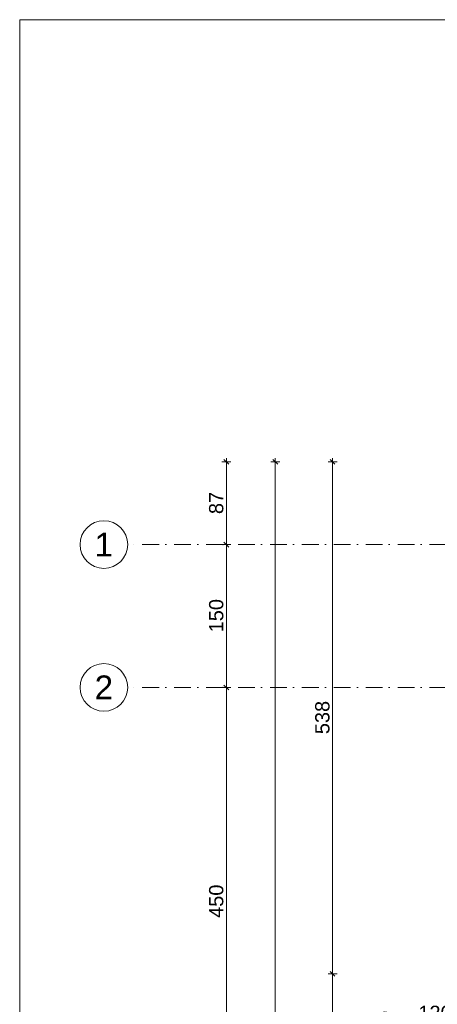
# Model space of a CAD drawing. Header units: millimetres. Extents: x -126905 to -83905, y -179170 to 5194.
# Tile 11 of 56: x -126905 to -122518, y -96696 to -86352. Entities that reach past the tile are written whole.
import ezdxf
from ezdxf.enums import TextEntityAlignment as Align

# ---------------------------------------------------------------- set-up
doc = ezdxf.new("R2010")
doc.units = ezdxf.units.MM
doc.header["$MEASUREMENT"] = 0
doc.linetypes.add('Kropki i Kreski', pattern=[335.138881, 176.388884, -88.194442, 0, -70.555556])
for name, color, linetype in [('Nowe_Konstrukcja - Ściany zew', 7, 'Continuous'), ('Nowe_Osie', 7, 'Continuous'), ('Nowe_Wymiarowanie - Ogólne', 7, 'Continuous'), ('Nowe_Znaczniki okien Archicada', 7, 'Continuous')]:
    doc.layers.add(name, color=color, linetype=linetype)
for name, color, linetype, lineweight in [('Nowe_Osie_Nr_pióra__3', 7, 'Continuous', 13), ('Nowe_Osie_Nr_pióra__4', 8, 'Continuous', 13), ('Nowe_Wymiarowanie - Ogólne_Nr_pióra__42', 8, 'Continuous', 25), ('Nowe_zagospodarowanie_Nr_pióra__21', 7, 'Continuous', 20), ('Nowe_Znaczniki okien Archicada_Nr_pióra__2', 8, 'Continuous', 15), ('Nowe_Znaczniki okien Archicada_Nr_pióra__7', 7, 'Continuous', 35)]:
    doc.layers.add(name, color=color, linetype=linetype, lineweight=lineweight)
doc.layers.add('Nowe_Wymiarowanie - Ogólne_Nr_pióra__81', color=7, linetype='Continuous', lineweight=13, true_color=0x6a6a6a)
doc.layers.add('Nowe_Znaczniki okien Archicada_Nr_pióra__81', color=7, linetype='Continuous', lineweight=13, true_color=0x6a6a6a)
doc.styles.add('STYL_AUTOMATYCZNY_1', font='arial.ttf')
doc.dimstyles.new('STYL_AUTOMATYCZNY__1', dxfattribs={"dimtxt": 150, "dimasz": 47.5, "dimexe": 0.18, "dimexo": 0.0625, "dimgap": 0, "dimtad": 1, "dimdec": 0, "dimlfac": 0.1, "dimzin": 0, "dimdsep": 46, "dimtxsty": 'STYL_AUTOMATYCZNY_1', "dimblk": 'ARROWHEAD_6', "dimblk1": 'ARROWHEAD_6', "dimblk2": 'ARROWHEAD_6', "dimcen": 0.09, "dimse1": 1, "dimse2": 1, "dimclrd": 256, "dimclre": 256, "dimclrt": 8, "dimazin": 0, "dimtfac": 1, "dimtdec": 4, "dimtmove": 0, "dimatfit": 3, "dimfxl": 0, "dimtolj": 1, "dimtzin": 0, "dimarcsym": 0})

# ---------------------------------------------------------------- blocks, each defined once
blk = doc.blocks.new('Znacznik O 27_3')
at = {"layer": 'Nowe_Znaczniki okien Archicada_Nr_pióra__2', "color": 8, "linetype": 'Continuous', "lineweight": 15, "flags": 128}
blk.add_lwpolyline([(-200, -1280, 1), (200, -1280, 1)], format="xyb", close=True, dxfattribs=at)
at = {"layer": 'Nowe_Znaczniki okien Archicada_Nr_pióra__81', "color": 251, "linetype": 'Continuous', "lineweight": 13, "true_color": 0x6a6a6a}
blk.add_line((0, -1080), (0, 300), dxfattribs=at)
at = {"layer": 'Nowe_Znaczniki okien Archicada_Nr_pióra__7', "color": 7, "lineweight": 35, "char_height": 150, "attachment_point": 7, "style": 'STYL_AUTOMATYCZNY_1'}
for s, insert, rotation in [('\\A1;{\\pql;\\pt0;\\fArial|b0|i0|c238|p0;\\W1.000000;hp 90\\fArial|b0|i0|c238|p0;\\W1.000000;\\A1{\\H.66x;\\S^  ;}\\fArial|b0|i0|c238|p0;\\W1.000000;\\fArial|b0|i0|c238|p0;\\W1.000000;}', (257, 241), 180), ('\\A1;{\\pql;\\pt0;\\fArial|b0|i0|c238|p0;\\W1.000000;120\\fArial|b0|i0|c238|p0;\\W1.000000;\\A1{\\H.66x;\\S^  ;}\\fArial|b0|i0|c238|p0;\\W1.000000;\\fArial|b0|i0|c238|p0;\\W1.000000;}', (-72, -928), 90), ('\\A1;{\\pql;\\pt0;\\fArial|b0|i0|c238|p0;\\W1.000000;196\\fArial|b0|i0|c238|p0;\\W1.000000;\\A1{\\H.66x;\\S^  ;}\\fArial|b0|i0|c238|p0;\\W1.000000;\\fArial|b0|i0|c238|p0;\\W1.000000;}', (228, -928), 90), ('\\A1;{\\pql;\\pt0;\\fArial|b0|i0|c238|p0;\\W1.000000;O1\\fArial|b0|i0|c238|p0;\\W1.000000;\\fArial|b0|i0|c238|p0;\\W1.000000;\\fArial|b0|i0|c238|p0;\\W1.000000;}', (137, -1202), 180)]:
    blk.add_mtext(s, dxfattribs=dict(at, insert=insert, rotation=rotation))
blk = doc.blocks.new('Ściana_24_1', base_point=(-121930, -91367))
at = {"layer": 'Nowe_Znaczniki okien Archicada', "color": 251, "lineweight": 13, "true_color": 0x6a6a6a, "rotation": 270}
blk.add_blockref('Znacznik O 27_3', (-121790, -96977), dxfattribs=at)
blk = doc.blocks.new('Standardowy znacznik osi_5')
at = {"layer": 'Nowe_Osie_Nr_pióra__3', "color": 7, "linetype": 'Continuous', "lineweight": 13, "flags": 128}
blk.add_lwpolyline([(34349, 0, 1), (33849, 0, 1)], format="xyb", close=True, dxfattribs=at)
at = {"layer": 'Nowe_Osie_Nr_pióra__4', "color": 8, "linetype": 'Kropki i Kreski', "lineweight": 13}
for p, q in [((1000, 0), (32849, 0)), ((32849, 0), (33849, 0))]:
    blk.add_line(p, q, dxfattribs=at)
blk.add_point((32849, 0), dxfattribs=at)
blk.add_point((32849, 0), dxfattribs=at)
at = {"layer": 'Nowe_Osie_Nr_pióra__4', "color": 8, "lineweight": 13, "style": 'STYL_AUTOMATYCZNY_1'}
for tag, p in [('AC_MarkerText_1_0', (-250, -239)), ('AC_MarkerText_1_1', (34099, -239))]:
    blk.add_attdef(tag, text='', height=250, rotation=180, dxfattribs=at).set_placement(p, align=Align.TOP_CENTER)
blk = doc.blocks.new('*D164')
at = {"layer": 'Nowe_Wymiarowanie - Ogólne_Nr_pióra__81', "color": 251, "linetype": 'Continuous', "lineweight": 13, "true_color": 0x6a6a6a}
for p, q in [((-124266, -90997), (-124173, -90997)), ((-124195, -91022), (-124245, -90972)), ((-124220, -90959), (-124220, -90997)), ((-124220, -90997), (-124220, -103837)), ((-124266, -103837), (-124173, -103837)), ((-124245, -103812), (-124195, -103862)), ((-124220, -103837), (-124220, -103874))]:
    blk.add_line(p, q, dxfattribs=at)
at = {"layer": 'Nowe_Wymiarowanie - Ogólne_Nr_pióra__42', "color": 8, "lineweight": 25, "insert": (-124250, -97674), "char_height": 150, "attachment_point": 7, "rotation": 90, "style": 'STYL_AUTOMATYCZNY_1'}
blk.add_mtext('\\A1;{\\pql;\\fArial|b0|i0|c238|p0;\\W1.000000;1\xa0284}', dxfattribs=at)
blk = doc.blocks.new('ARROWHEAD_6')
at = {"color": 0, "linetype": 'Continuous', "lineweight": 0}
for p, q in [((0, 0), (-1, 0)), ((-0.5, -0.5), (0.5, 0.5))]:
    blk.add_line(p, q, dxfattribs=at)
blk = doc.blocks.new('*D218')
at = {"layer": 'Nowe_Wymiarowanie - Ogólne_Nr_pióra__81', "color": 251, "linetype": 'Continuous', "lineweight": 13, "true_color": 0x6a6a6a}
for p, q in [((-123666, -90997), (-123572, -90997)), ((-123594, -91022), (-123644, -90972)), ((-123619, -90959), (-123619, -90997)), ((-123619, -90997), (-123619, -96377)), ((-123594, -96402), (-123644, -96352))]:
    blk.add_line(p, q, dxfattribs=at)
at = {"layer": 'Nowe_Wymiarowanie - Ogólne_Nr_pióra__42', "color": 8, "lineweight": 25, "insert": (-123649, -93858), "char_height": 150, "attachment_point": 7, "rotation": 90, "style": 'STYL_AUTOMATYCZNY_1'}
blk.add_mtext('\\A1;{\\pql;\\fArial|b0|i0|c238|p0;\\W1.000000;538}', dxfattribs=at)
blk = doc.blocks.new('*D219')
at = {"layer": 'Nowe_Wymiarowanie - Ogólne_Nr_pióra__81', "color": 251, "linetype": 'Continuous', "lineweight": 13, "true_color": 0x6a6a6a}
for p, q in [((-123619, -90997), (-123619, -96377)), ((-123666, -96377), (-123572, -96377)), ((-123594, -96402), (-123644, -96352)), ((-123619, -96377), (-123619, -97577)), ((-123594, -97602), (-123644, -97552))]:
    blk.add_line(p, q, dxfattribs=at)
at = {"layer": 'Nowe_Wymiarowanie - Ogólne_Nr_pióra__42', "color": 8, "lineweight": 25, "insert": (-123649, -97148), "char_height": 150, "attachment_point": 7, "rotation": 90, "style": 'STYL_AUTOMATYCZNY_1'}
blk.add_mtext('\\A1;{\\pql;\\fArial|b0|i0|c238|p0;\\W1.000000;120}', dxfattribs=at)
blk = doc.blocks.new('*D220')
at = {"layer": 'Nowe_Wymiarowanie - Ogólne_Nr_pióra__81', "color": 251, "linetype": 'Continuous', "lineweight": 13, "true_color": 0x6a6a6a}
for p, q in [((-123619, -96377), (-123619, -97577)), ((-123666, -97577), (-123572, -97577)), ((-123594, -97602), (-123644, -97552)), ((-123619, -97577), (-123619, -100492)), ((-123594, -100517), (-123644, -100467))]:
    blk.add_line(p, q, dxfattribs=at)
at = {"layer": 'Nowe_Wymiarowanie - Ogólne_Nr_pióra__42', "color": 8, "lineweight": 25, "insert": (-123640, -99244), "char_height": 150, "attachment_point": 7, "rotation": 90, "style": 'STYL_AUTOMATYCZNY_1'}
blk.add_mtext('\\A1;{\\pql;\\fArial|b0|i0|c238|p0;\\W1.000000;291\\fArial|b0|i0|c238|p0;\\W1.000000;\\A1{\\H.66x;\\S5^  ;}}', dxfattribs=at)
blk = doc.blocks.new('*D312')
at = {"layer": 'Nowe_Wymiarowanie - Ogólne_Nr_pióra__81', "color": 251, "linetype": 'Continuous', "lineweight": 13, "true_color": 0x6a6a6a}
for p, q in [((-124687, -93367), (-124781, -93367)), ((-124759, -93342), (-124709, -93392)), ((-124734, -97867), (-124734, -93367)), ((-124759, -97842), (-124709, -97892)), ((-124687, -97867), (-124781, -97867))]:
    blk.add_line(p, q, dxfattribs=at)
at = {"layer": 'Nowe_Wymiarowanie - Ogólne_Nr_pióra__42', "color": 8, "lineweight": 25, "insert": (-124764, -95788), "char_height": 150, "attachment_point": 7, "rotation": 90, "style": 'STYL_AUTOMATYCZNY_1'}
blk.add_mtext('\\A1;{\\pql;\\fArial|b0|i0|c238|p0;\\W1.000000;450}', dxfattribs=at)
blk = doc.blocks.new('*D313')
at = {"layer": 'Nowe_Wymiarowanie - Ogólne_Nr_pióra__81', "color": 251, "linetype": 'Continuous', "lineweight": 13, "true_color": 0x6a6a6a}
for p, q in [((-124759, -91842), (-124709, -91892)), ((-124687, -91867), (-124781, -91867)), ((-124734, -93367), (-124734, -91867)), ((-124687, -93367), (-124781, -93367)), ((-124759, -93342), (-124709, -93392))]:
    blk.add_line(p, q, dxfattribs=at)
at = {"layer": 'Nowe_Wymiarowanie - Ogólne_Nr_pióra__42', "color": 8, "lineweight": 25, "insert": (-124764, -92788), "char_height": 150, "attachment_point": 7, "rotation": 90, "style": 'STYL_AUTOMATYCZNY_1'}
blk.add_mtext('\\A1;{\\pql;\\fArial|b0|i0|c238|p0;\\W1.000000;150}', dxfattribs=at)
blk = doc.blocks.new('*D314')
at = {"layer": 'Nowe_Wymiarowanie - Ogólne_Nr_pióra__81', "color": 251, "linetype": 'Continuous', "lineweight": 13, "true_color": 0x6a6a6a}
for p, q in [((-124687, -90997), (-124781, -90997)), ((-124709, -91022), (-124759, -90972)), ((-124734, -90997), (-124734, -90959)), ((-124734, -91867), (-124734, -90997)), ((-124759, -91842), (-124709, -91892)), ((-124687, -91867), (-124781, -91867))]:
    blk.add_line(p, q, dxfattribs=at)
at = {"layer": 'Nowe_Wymiarowanie - Ogólne_Nr_pióra__42', "color": 8, "lineweight": 25, "insert": (-124764, -91546), "char_height": 150, "attachment_point": 7, "rotation": 90, "style": 'STYL_AUTOMATYCZNY_1'}
blk.add_mtext('\\A1;{\\pql;\\fArial|b0|i0|c238|p0;\\W1.000000;87}', dxfattribs=at)

msp = doc.modelspace()

# ---------------------------------------------------------------- linework, layer by layer
at = {"layer": 'Nowe_zagospodarowanie_Nr_pióra__21', "color": 7, "linetype": 'Continuous', "lineweight": 20, "flags": 128}
msp.add_lwpolyline([(-126905, -86352.4), (-126905, -107352.4), (-83905, -107352.4), (-83905, -86352.4)], close=True, dxfattribs=at)

# ---------------------------------------------------------------- block references
at = {"layer": 'Nowe_Konstrukcja - Ściany zew', "color": 7, "lineweight": 20}
msp.add_blockref('Ściana_24_1', (-121929.5, -91366.6), dxfattribs=at)
at = {"layer": 'Nowe_Osie', "color": 8, "linetype": 'Continuous', "lineweight": 15}
ref = msp.add_blockref('Standardowy znacznik osi_5', (-91921.8, -91866.6), dxfattribs=dict(at, zscale=1000, rotation=180))
ref.add_attrib('AC_MarkerText_1_1', '1', dxfattribs={"layer": 'Nowe_Osie_Nr_pióra__4', "color": 8, "lineweight": 13, "height": 250, "rotation": 360, "style": 'STYL_AUTOMATYCZNY_1'}).set_placement((-126021.1, -91741.6), align=Align.TOP_CENTER)
ref = msp.add_blockref('Standardowy znacznik osi_5', (-91921.8, -93366.6), dxfattribs=dict(at, zscale=1000, rotation=180))
ref.add_attrib('AC_MarkerText_1_1', '2', dxfattribs={"layer": 'Nowe_Osie_Nr_pióra__4', "color": 8, "lineweight": 13, "height": 250, "rotation": 360, "style": 'STYL_AUTOMATYCZNY_1'}).set_placement((-126021.1, -93241.6), align=Align.TOP_CENTER)

# ---------------------------------------------------------------- dimensions: what is measured, and where the dimension line sits
at = {"layer": 'Nowe_Wymiarowanie - Ogólne', "color": 251, "linetype": 'Continuous', "lineweight": 13, "true_color": 0x6a6a6a}
for base, p1, p2, angle, picture, middle in [((-124733.8, -90996.6), (-125771.1, -91866.6), (-122319.5, -90996.6), 90, '*D314', (-124838.8, -91431.9)), ((-124219.6, -103836.6), (-122319.5, -90996.6), (-122319.5, -103836.6), 270, '*D164', (-124324.6, -97416.7)), ((-123619.3, -96376.6), (-122319.5, -90996.6), (-122199.5, -96376.6), 270, '*D218', (-123724.3, -93687)), ((-123619.3, -97576.6), (-122199.5, -96376.6), (-122199.5, -97576.6), 270, '*D219', (-123724.3, -96977)), ((-124733.8, -91866.6), (-125771.1, -93366.6), (-125771.1, -91866.6), 90, '*D313', (-124838.8, -92617)), ((-124733.8, -93366.6), (-125771.1, -97866.6), (-125771.1, -93366.6), 90, '*D312', (-124838.8, -95617)), ((-123619.3, -100492.2), (-122199.5, -97576.6), (-122199.5, -100492.2), 270, '*D220', (-123724.3, -98870.6))]:
    dim = msp.add_linear_dim(base=base, p1=p1, p2=p2, angle=angle, dimstyle='STYL_AUTOMATYCZNY__1', dxfattribs=at)
    dim.commit()
    dim.dimension.update_dxf_attribs({"geometry": picture, "text_midpoint": middle, "dimtype": 160, "text_rotation": 90})

doc.saveas('drawing.dxf')
